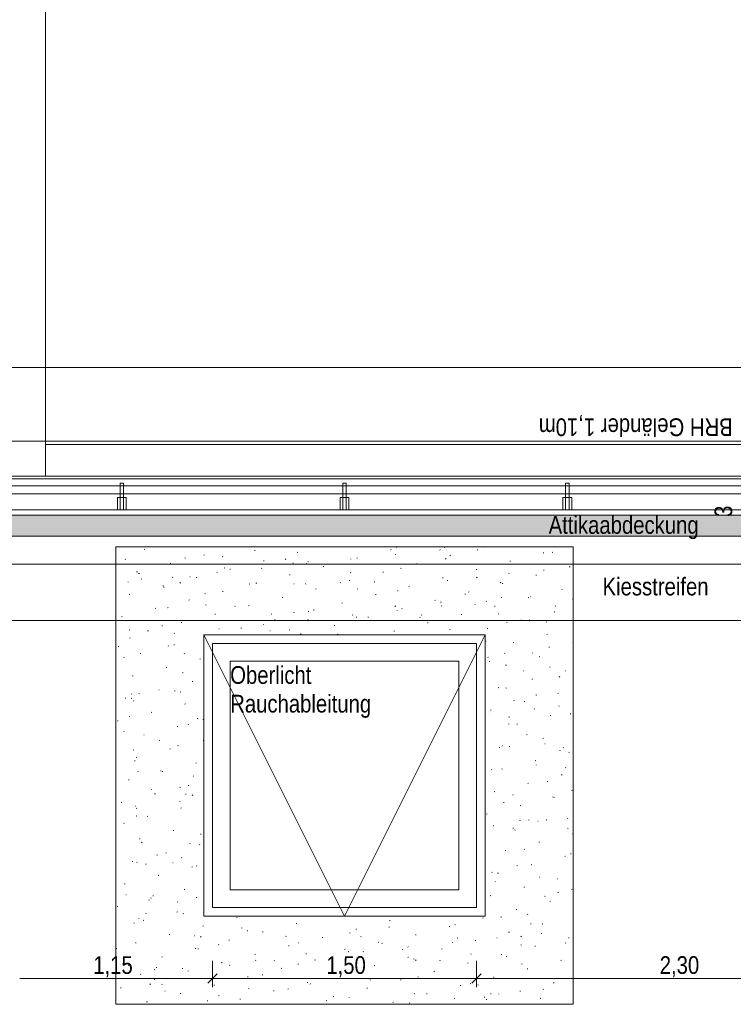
# Model space of a CAD drawing. Extents: x -720 to 300, y 62 to 1112.
# Tile 47 of 60: x -304 to -223, y 711 to 823. Entities that reach past the tile are written whole.
import ezdxf
from ezdxf.lldxf.tags import DXFTag

# ---------------------------------------------------------------- set-up
doc = ezdxf.new("R2010")
doc.units = 0
doc.layers.get('0').update_dxf_attribs({"lineweight": 13})
for name, color, linetype, lineweight, true_color in [('30 -36 Dächer- 3 Dachbeläge', 9, 'Continuous', 15, 0x808080), ('30 -36 Dächer- 3 Dachbeläge Gründach', 9, 'Continuous', 9, 0x808080), ('30 -36 Dächer- 4 Dachbekleidungen', 9, 'Continuous', 9, 0x808080), ('60- 61 allgemeine Ausstattung- 4 Terrassen', 9, 'Continuous', 9, 0x808080), ('70 -72 Beschriftung- 1 Beschriftung allgemein', 7, 'Continuous', 9, 0xff6633), ('70 -76 Bemaßung- 2 Allgemein', 9, 'Continuous', 5, 0x808080)]:
    doc.layers.add(name, color=color, linetype=linetype, lineweight=lineweight, true_color=true_color)
for name, color, linetype, lineweight in [('40 -43 Lüftungsanlagen - Entrauchung', 7, 'Continuous', 9), ('70 -71 Achsen- 1 Gebäudeachsen', 7, 'STRICHPUNKT2-A06DN9U3MF', 18), ('70 -73 Bauteildarst.- 2 verdeckt 0.15', 7, 'grob-A06DN9U4MF', 15)]:
    doc.layers.add(name, color=color, linetype=linetype, lineweight=lineweight)
doc.styles.get("Standard").update_dxf_attribs({"font": 'ARIALN.TTF'})
tags = doc.linetypes.add('grob-A06DN9U4MF', pattern=[14, 3, -8, 3]).pattern_tags.tags
tags[8:9] = [DXFTag(74, 4), DXFTag(75, 0), DXFTag(340, '0'), DXFTag(46, 0.0), DXFTag(50, 0.0), DXFTag(44, 0.0), DXFTag(45, 0.0)]
tags[6:7] = [DXFTag(74, 4), DXFTag(75, 0), DXFTag(340, '0'), DXFTag(46, 0.0), DXFTag(50, 0.0), DXFTag(44, 0.0), DXFTag(45, 0.0)]
tags[4:5] = [DXFTag(74, 4), DXFTag(75, 0), DXFTag(340, '0'), DXFTag(46, 0.0), DXFTag(50, 0.0), DXFTag(44, 0.0), DXFTag(45, 0.0)]
tags = doc.linetypes.add('STRICHPUNKT2-A06DN9U3MF', pattern=[12.7, 6.35, -3.175, 0, -3.175]).pattern_tags.tags
tags[10:11] = [DXFTag(74, 4), DXFTag(75, 0), DXFTag(340, '0'), DXFTag(46, 0.0), DXFTag(50, 0.0), DXFTag(44, 0.0), DXFTag(45, 0.0)]
tags[8:9] = [DXFTag(74, 4), DXFTag(75, 0), DXFTag(340, '0'), DXFTag(46, 0.0), DXFTag(50, 0.0), DXFTag(44, 0.0), DXFTag(45, 0.0)]
tags[6:7] = [DXFTag(74, 4), DXFTag(75, 0), DXFTag(340, '0'), DXFTag(46, 0.0), DXFTag(50, 0.0), DXFTag(44, 0.0), DXFTag(45, 0.0)]
tags[4:5] = [DXFTag(74, 4), DXFTag(75, 0), DXFTag(340, '0'), DXFTag(46, 0.0), DXFTag(50, 0.0), DXFTag(44, 0.0), DXFTag(45, 0.0)]

# ---------------------------------------------------------------- blocks, each defined once
blk = doc.blocks.new('Referenz-A06DN9U5MF')
at = {"layer": '30 -36 Dächer- 3 Dachbeläge', "color": 0, "linetype": 'Continuous', "ltscale": 0.15}
for p, q in [((76.46, 766.51), (-606.85, 766.51)), ((-603.05, 764.11), (76.46, 764.11))]:
    blk.add_line(p, q, dxfattribs=at)
at = {"layer": '30 -36 Dächer- 3 Dachbeläge', "color": 0, "lineweight": 9}
for p, q in [((-603.05, 764.11), (76.46, 764.11)), ((-289.64, 762.6), (-289.56, 762.62)), ((-282.85, 761.95), (-282.77, 761.97)), ((-279.03, 762.91), (-279.01, 762.91)), ((-277.04, 762.44), (-277.05, 762.51)), ((-272.25, 762.26), (-272.17, 762.28)), ((-261.64, 762.56), (-261.56, 762.58)), ((-261.06, 762.01), (-261.09, 762.04)), ((-260.93, 762.83), (-260.94, 762.9)), ((-255.99, 762.53), (-256.02, 762.56)), ((-255.51, 762.86), (-255.43, 762.83)), ((-254.86, 761.91), (-254.78, 761.93)), ((-251.75, 762.56), (-251.68, 762.54)), ((-251.04, 762.86), (-250.96, 762.88)), ((-244.25, 762.21), (-244.17, 762.23)), ((-243.24, 762.28), (-243.17, 762.25)), ((-291.75, 761.51), (-291.8, 761.45)), ((-286.67, 761), (-286.59, 761.02)), ((-285, 761.63), (-284.92, 761.6)), ((-280.71, 761.78), (-280.69, 761.75)), ((-276.07, 761.3), (-275.99, 761.32)), ((-273.53, 761.53), (-273.59, 761.47)), ((-272.73, 761.06), (-272.66, 761.03)), ((-271.19, 760.97), (-271.21, 761)), ((-271.01, 761.22), (-270.93, 761.2)), ((-266.12, 761.49), (-266.15, 761.52)), ((-265.46, 761.61), (-265.38, 761.63)), ((-258.68, 760.96), (-258.6, 760.98)), ((-255.31, 761.55), (-255.37, 761.49)), ((-248.07, 761.26), (-247.99, 761.28)), ((-290.49, 760.05), (-290.41, 760.07)), ((-290.26, 759.88), (-290.18, 759.86)), ((-281.32, 759.93), (-281.34, 759.96)), ((-280.46, 760.51), (-280.53, 760.46)), ((-279.89, 760.35), (-279.81, 760.37)), ((-276.25, 760.45), (-276.28, 760.48)), ((-273.1, 759.7), (-273.02, 759.72)), ((-269.28, 760.66), (-269.2, 760.67)), ((-266.12, 759.97), (-266.18, 759.93)), ((-262.5, 760.01), (-262.42, 760.03)), ((-260.47, 760.48), (-260.4, 760.45)), ((-251.89, 760.31), (-251.81, 760.33)), ((-248.21, 759.91), (-248.13, 759.88)), ((-245.11, 759.66), (-245.03, 759.68)), ((-244.22, 760.26), (-244.15, 760.24)), ((-241.29, 760.61), (-241.21, 760.63)), ((-291.45, 758.89), (-291.47, 758.92)), ((-289.96, 759.26), (-289.89, 759.23)), ((-286.38, 759.41), (-286.41, 759.44)), ((-285.52, 758.83), (-285.57, 758.78)), ((-284.43, 759.47), (-284.4, 759.47)), ((-283.71, 759.4), (-283.63, 759.42)), ((-277.7, 758.68), (-277.62, 758.65)), ((-276.92, 758.75), (-276.84, 758.77)), ((-272.62, 758.69), (-272.58, 758.69)), ((-271.26, 758.65), (-271.27, 758.72)), ((-267.3, 758.85), (-267.36, 758.8)), ((-266.32, 759.05), (-266.24, 759.07)), ((-263.48, 758.92), (-263.4, 758.9)), ((-255.71, 759.36), (-255.63, 759.38)), ((-255.15, 759.04), (-255.15, 759.11)), ((-251.77, 759.44), (-251.83, 759.39)), ((-249.08, 758.87), (-249.14, 758.82)), ((-248.93, 758.71), (-248.85, 758.73)), ((-291.35, 757.49), (-291.27, 757.51)), ((-287.53, 758.45), (-287.45, 758.47)), ((-287.38, 758.26), (-287.38, 758.33)), ((-282.73, 757.58), (-282.65, 757.55)), ((-280.74, 757.8), (-280.66, 757.82)), ((-270.14, 758.1), (-270.06, 758.12)), ((-265.43, 758.11), (-265.36, 758.08)), ((-263.35, 757.45), (-263.27, 757.47)), ((-260.81, 757.91), (-260.77, 757.91)), ((-259.53, 758.4), (-259.45, 758.42)), ((-253.17, 757.53), (-253.1, 757.5)), ((-252.75, 757.76), (-252.67, 757.77)), ((-242.14, 758.06), (-242.07, 758.08)), ((-284.56, 756.85), (-284.48, 756.86)), ((-282.66, 756.31), (-282.59, 756.28)), ((-273.96, 757.15), (-273.88, 757.17)), ((-267.17, 756.5), (-267.09, 756.52)), ((-256.57, 756.8), (-256.49, 756.82)), ((-255.95, 756.62), (-255.87, 756.6)), ((-252.01, 756.38), (-252, 756.35)), ((-250.72, 756.68), (-250.75, 756.71)), ((-249, 757.13), (-248.96, 757.13)), ((-245.96, 757.11), (-245.89, 757.13)), ((-245.66, 757.2), (-245.69, 757.23)), ((-240.91, 756.96), (-240.85, 756.93)), ((-288.38, 755.89), (-288.3, 755.91)), ((-286.91, 755.99), (-286.98, 755.95)), ((-281.6, 755.24), (-281.52, 755.26)), ((-279.29, 756.16), (-279.34, 756.1)), ((-277.78, 756.2), (-277.7, 756.22)), ((-275.2, 755.28), (-275.12, 755.25)), ((-272.57, 755.46), (-272.63, 755.41)), ((-270.99, 755.55), (-270.92, 755.57)), ((-270.4, 755.73), (-270.32, 755.7)), ((-261.07, 756.18), (-261.13, 756.12)), ((-260.85, 755.64), (-260.88, 755.67)), ((-260.39, 755.85), (-260.31, 755.87)), ((-255.79, 756.16), (-255.82, 756.19)), ((-253.6, 755.2), (-253.53, 755.22)), ((-249.78, 756.15), (-249.71, 756.17)), ((-249.36, 755.26), (-249.37, 755.33)), ((-243, 755.5), (-242.92, 755.52)), ((-242.85, 756.2), (-242.91, 756.14)), ((76.46, 754.51), (-593.85, 754.51)), ((-292.2, 754.94), (-292.12, 754.96)), ((-285.42, 754.29), (-285.34, 754.31)), ((-281.59, 754.47), (-281.6, 754.54)), ((-276.05, 754.08), (-276.08, 754.11)), ((-274.81, 754.59), (-274.74, 754.61)), ((-270.98, 754.6), (-271.01, 754.63)), ((-265.92, 755.12), (-265.95, 755.15)), ((-265.48, 754.87), (-265.48, 754.94)), ((-264.21, 754.9), (-264.13, 754.92)), ((-258.22, 754.92), (-258.28, 754.88)), ((-258.13, 755.16), (-258.06, 755.13)), ((-257.42, 754.25), (-257.35, 754.27)), ((-248.42, 754.32), (-248.34, 754.29)), ((-246.82, 754.55), (-246.74, 754.57)), ((-245.87, 754.58), (-245.8, 754.55)), ((-243.87, 754.39), (-243.94, 754.34)), ((-291.28, 753.46), (-291.33, 753.41)), ((-289.24, 753.34), (-289.16, 753.36)), ((-287.62, 753.93), (-287.55, 753.9)), ((-286.18, 753.04), (-286.21, 753.07)), ((-281.11, 753.56), (-281.14, 753.59)), ((-278.63, 753.64), (-278.56, 753.66)), ((-275.36, 753.36), (-275.29, 753.33)), ((-273.06, 753.48), (-273.12, 753.43)), ((-271.85, 752.99), (-271.77, 753.01)), ((-268.03, 753.95), (-267.95, 753.96)), ((-267.67, 752.97), (-267.59, 752.95)), ((-261.24, 753.3), (-261.17, 753.32)), ((-254.84, 753.5), (-254.9, 753.45)), ((-250.64, 753.6), (-250.56, 753.62)), ((-243.85, 752.95), (-243.78, 752.97)), ((-291.24, 752.52), (-291.27, 752.55)), ((-250.83, 752.21), (-250.76, 752.18)), ((-247.67, 752), (-247.6, 752.02)), ((-240.89, 752.01), (-240.85, 752)), ((-292.59, 751.56), (-292.51, 751.53)), ((-290.09, 750.78), (-290.02, 750.8)), ((-286.92, 751.63), (-286.85, 751.61)), ((-286.27, 751.74), (-286.2, 751.76)), ((-285.05, 750.79), (-285.1, 750.73)), ((-248.61, 750.83), (-248.67, 750.77)), ((-245.46, 750.83), (-245.48, 750.86)), ((-243.58, 751.47), (-243.59, 751.54)), ((-240.89, 751.35), (-240.85, 751.36)), ((-291.92, 750.3), (-291.93, 750.37)), ((-283.31, 750.14), (-283.23, 750.15)), ((-250.52, 750.31), (-250.55, 750.34)), ((-250.32, 749.87), (-250.39, 749.83)), ((-244.71, 750.4), (-244.63, 750.42)), ((-287.13, 749.18), (-287.05, 749.2)), ((-285.28, 748.61), (-285.21, 748.58)), ((-248.53, 749.44), (-248.45, 749.46)), ((-246.53, 748.82), (-246.49, 748.82)), ((-243.53, 749.26), (-243.46, 749.23)), ((-241.74, 748.79), (-241.67, 748.81)), ((-290.95, 748.23), (-290.87, 748.25)), ((-284.16, 747.58), (-284.09, 747.6)), ((-245.56, 747.84), (-245.49, 747.86)), ((-242.38, 748.15), (-242.44, 748.1)), ((-287.98, 746.63), (-287.91, 746.65)), ((-286.14, 746.51), (-286.15, 746.58)), ((-285.98, 746.67), (-286, 746.7)), ((-285.47, 746.43), (-285.53, 746.38)), ((-249.38, 746.89), (-249.31, 746.91)), ((-248.49, 746.88), (-248.42, 746.85)), ((-242.6, 746.24), (-242.52, 746.26)), ((-291.8, 745.68), (-291.73, 745.7)), ((-291.12, 745.68), (-291.04, 745.66)), ((-291.04, 746.15), (-291.07, 746.18)), ((-290.8, 745.42), (-290.86, 745.36)), ((-290.25, 746.23), (-290.17, 746.2)), ((-247.59, 745.43), (-247.57, 745.4)), ((-246.42, 745.29), (-246.34, 745.31)), ((-245.08, 746.07), (-245, 746.04)), ((-288.84, 744.08), (-288.76, 744.09)), ((-285.02, 745.03), (-284.94, 745.05)), ((-250.24, 744.34), (-250.16, 744.36)), ((-245.25, 744.46), (-245.28, 744.48)), ((-242.43, 744.82), (-242.49, 744.78)), ((-292.66, 743.12), (-292.58, 743.14)), ((-291.31, 743.63), (-291.27, 743.62)), ((-283.59, 743.38), (-283.51, 743.36)), ((-282.95, 743.28), (-282.87, 743.25)), ((-250.32, 743.94), (-250.34, 743.97)), ((-248.13, 743.51), (-248.14, 743.58)), ((-243.45, 743.69), (-243.38, 743.71)), ((-241.19, 743.93), (-241.12, 743.9)), ((-291.92, 741.91), (-291.98, 741.86)), ((-285.87, 742.47), (-285.8, 742.49)), ((-284.58, 742.74), (-284.63, 742.69)), ((-248.14, 742.78), (-248.2, 742.73)), ((-247.27, 742.73), (-247.2, 742.75)), ((-289.69, 741.52), (-289.62, 741.54)), ((-287.91, 740.91), (-287.84, 740.88)), ((-282.91, 740.87), (-282.85, 740.89)), ((-246.16, 741.56), (-246.08, 741.53)), ((-244.31, 741.13), (-244.23, 741.15)), ((-290.84, 739.78), (-290.86, 739.81)), ((-286.73, 739.92), (-286.65, 739.94)), ((-285.77, 740.3), (-285.8, 740.33)), ((-249.27, 740.12), (-249.2, 740.1)), ((-248.88, 740.31), (-248.94, 740.26)), ((-248.13, 740.18), (-248.05, 740.2)), ((-244.06, 740.51), (-244.03, 740.51)), ((-242.34, 739.73), (-242.35, 739.8)), ((-241.91, 740.11), (-241.97, 740.05)), ((-241.34, 739.53), (-241.27, 739.55)), ((-292.85, 738.52), (-292.8, 738.5)), ((-290.69, 738.55), (-290.7, 738.62)), ((-290.55, 738.97), (-290.47, 738.99)), ((-245.16, 738.58), (-245.09, 738.6)), ((-290.33, 737.37), (-290.39, 737.32)), ((-287.78, 737.44), (-287.7, 737.41)), ((-287.58, 737.37), (-287.51, 737.38)), ((-283.76, 738.32), (-283.69, 738.34)), ((-250.11, 737.56), (-250.14, 737.59)), ((-248.98, 737.63), (-248.91, 737.65)), ((-245.05, 738.08), (-245.07, 738.11)), ((-241.74, 737.82), (-241.67, 737.8)), ((-291.4, 736.41), (-291.33, 736.43)), ((-284.02, 736.86), (-284.08, 736.81)), ((-243.82, 736.23), (-243.75, 736.2)), ((-242.2, 736.98), (-242.12, 737)), ((-288.84, 735.31), (-288.8, 735.31)), ((-285.57, 735.58), (-285.5, 735.55)), ((-284.62, 735.76), (-284.54, 735.78)), ((-249.84, 735.07), (-249.76, 735.09)), ((-246.02, 736.02), (-245.94, 736.04)), ((-240.98, 735.25), (-241.05, 735.21)), ((-288.44, 734.81), (-288.36, 734.83)), ((-285.57, 733.93), (-285.59, 733.96)), ((-284.91, 734.77), (-284.91, 734.84)), ((-284.1, 734.7), (-284.16, 734.64)), ((-247.67, 734.74), (-247.73, 734.68)), ((-243.16, 734.48), (-243.15, 734.45)), ((-243.05, 734.42), (-242.98, 734.44)), ((-292.26, 733.86), (-292.18, 733.88)), ((-290.63, 733.41), (-290.66, 733.44)), ((-290.54, 733.21), (-290.46, 733.18)), ((-285.47, 733.21), (-285.4, 733.23)), ((-248.78, 733.86), (-248.71, 733.83)), ((-246.87, 733.47), (-246.8, 733.49)), ((-290.47, 732.34), (-290.53, 732.3)), ((-289.29, 732.26), (-289.22, 732.28)), ((-250.69, 732.52), (-250.62, 732.54)), ((-246.89, 731.77), (-246.9, 731.84)), ((-245.94, 731.87), (-245.86, 731.85)), ((-244.84, 731.71), (-244.87, 731.74)), ((-243.91, 731.87), (-243.83, 731.89)), ((-241.59, 732.2), (-241.56, 732.2)), ((-241.44, 732.06), (-241.5, 732.01)), ((-291.97, 731.49), (-291.9, 731.47)), ((-286.33, 730.66), (-286.25, 730.67)), ((-249.91, 731.19), (-249.94, 731.22)), ((-247.73, 730.92), (-247.65, 730.94)), ((-247.43, 730.74), (-247.5, 730.69)), ((-241.48, 730.91), (-241.41, 730.88)), ((-290.15, 729.7), (-290.07, 729.72)), ((-283.23, 730.26), (-283.16, 730.23)), ((-240.94, 730.27), (-240.87, 730.29)), ((-289.86, 729.33), (-289.92, 729.27)), ((-284.44, 729.19), (-284.37, 729.16)), ((-283.36, 729.05), (-283.29, 729.07)), ((-248.58, 728.36), (-248.51, 728.38)), ((-246.44, 728.53), (-246.37, 728.5)), ((-244.76, 729.32), (-244.69, 729.33)), ((-288.2, 727.88), (-288.12, 727.85)), ((-287.18, 728.1), (-287.11, 728.12)), ((-285.36, 727.56), (-285.39, 727.59)), ((-241.8, 727.71), (-241.72, 727.73)), ((-241.11, 727.98), (-241.12, 728.05)), ((-291, 727.15), (-290.93, 727.17)), ((-290.43, 727.04), (-290.46, 727.07)), ((-289.46, 726.8), (-289.46, 726.88)), ((-286.37, 727), (-286.34, 727)), ((-284.22, 726.5), (-284.14, 726.52)), ((-283.63, 726.65), (-283.69, 726.6)), ((-247.2, 726.69), (-247.26, 726.64)), ((-245.62, 726.76), (-245.54, 726.78)), ((-288.04, 725.55), (-287.96, 725.57)), ((-250.13, 725.92), (-250.05, 725.9)), ((-249.44, 725.81), (-249.36, 725.83)), ((-244.64, 725.34), (-244.67, 725.37)), ((-242.65, 725.16), (-242.58, 725.18)), ((-291.86, 724.6), (-291.78, 724.61)), ((-285.07, 723.95), (-285, 723.97)), ((-249.71, 724.82), (-249.73, 724.85)), ((-246.48, 724.21), (-246.4, 724.23)), ((-240.97, 724.01), (-241.03, 723.96)), ((-291.7, 723.37), (-291.69, 723.34)), ((-289.02, 722.77), (-289.09, 722.73)), ((-288.89, 722.99), (-288.82, 723.01)), ((-288.64, 723.24), (-288.56, 723.22)), ((-283.67, 723.02), (-283.68, 723.09)), ((-250.3, 723.25), (-250.22, 723.27)), ((-244.11, 723.21), (-244.03, 723.18)), ((-242.6, 723.62), (-242.52, 723.6)), ((-292.71, 722.04), (-292.64, 722.06)), ((-285.86, 722.56), (-285.79, 722.53)), ((-247.33, 721.65), (-247.25, 721.67)), ((-243.51, 722.61), (-243.43, 722.62)), ((-290.23, 720.67), (-290.25, 720.7)), ((-289.39, 721.28), (-289.45, 721.23)), ((-285.93, 721.39), (-285.85, 721.41)), ((-285.16, 721.19), (-285.19, 721.22)), ((-279.15, 720.74), (-279.07, 720.76)), ((-251.15, 720.7), (-251.07, 720.72)), ((-249.07, 720.83), (-249, 720.8)), ((-245.99, 721.17), (-246.05, 721.13)), ((-290.82, 720.18), (-290.75, 720.15)), ((-289.75, 720.44), (-289.67, 720.46)), ((-282.97, 719.79), (-282.89, 719.81)), ((-278.56, 719.61), (-278.49, 719.58)), ((-272.36, 720.09), (-272.28, 720.11)), ((-265.58, 719.44), (-265.5, 719.46)), ((-261.77, 719.63), (-261.78, 719.7)), ((-261.76, 720.4), (-261.68, 720.42)), ((-254.97, 719.75), (-254.89, 719.77)), ((-254.32, 719.98), (-254.25, 719.96)), ((-245.66, 720.02), (-245.67, 720.09)), ((-244.37, 720.05), (-244.29, 720.07)), ((-286.79, 718.84), (-286.71, 718.86)), ((-283.9, 718.69), (-283.87, 718.69)), ((-283.16, 718.61), (-283.22, 718.55)), ((-277.89, 719.24), (-277.9, 719.31)), ((-276.18, 719.14), (-276.1, 719.16)), ((-273.58, 718.64), (-273.5, 718.61)), ((-269.4, 718.49), (-269.32, 718.51)), ((-266.3, 719.03), (-266.22, 719)), ((-264.95, 718.63), (-265, 718.57)), ((-258.79, 718.8), (-258.71, 718.81)), ((-254.03, 718.46), (-253.96, 718.43)), ((-249.5, 718.45), (-249.53, 718.48)), ((-248.19, 719.1), (-248.11, 719.12)), ((-246.73, 718.64), (-246.79, 718.59)), ((-244.44, 718.97), (-244.46, 719)), ((-241.4, 718.45), (-241.32, 718.47)), ((-292.83, 717.29), (-292.75, 717.27)), ((-290.61, 717.89), (-290.53, 717.9)), ((-283.82, 717.24), (-283.74, 717.26)), ((-283.52, 717.23), (-283.45, 717.2)), ((-281.13, 717.72), (-281.19, 717.68)), ((-280, 718.19), (-279.92, 718.21)), ((-273.22, 717.54), (-273.14, 717.56)), ((-272.09, 717.91), (-272.06, 717.91)), ((-266.78, 717.19), (-266.85, 717.14)), ((-263.01, 717.98), (-262.99, 717.94)), ((-262.61, 717.84), (-262.53, 717.86)), ((-259.63, 717.41), (-259.66, 717.44)), ((-255.83, 717.19), (-255.75, 717.21)), ((-254.57, 717.93), (-254.59, 717.96)), ((-252.01, 718.15), (-251.93, 718.17)), ((-246.79, 717.68), (-246.72, 717.65)), ((-245.22, 717.5), (-245.14, 717.52)), ((-241.77, 717.88), (-241.7, 717.85)), ((-287.64, 716.28), (-287.56, 716.3)), ((-277.04, 716.59), (-276.96, 716.61)), ((-271.26, 716.66), (-271.19, 716.63)), ((-269.76, 716.37), (-269.79, 716.4)), ((-266.43, 716.89), (-266.35, 716.91)), ((-266.05, 716.33), (-265.97, 716.31)), ((-264.7, 716.89), (-264.72, 716.92)), ((-260.28, 717.13), (-260.25, 717.13)), ((-259.65, 716.24), (-259.57, 716.26)), ((-259, 716.08), (-258.92, 716.05)), ((-252.44, 716.65), (-252.5, 716.61)), ((-249.04, 716.54), (-248.96, 716.56)), ((-248.47, 716.35), (-248.44, 716.35)), ((-291.46, 715.33), (-291.38, 715.35)), ((-288.22, 715.06), (-288.23, 715.13)), ((-285.3, 714.99), (-285.22, 714.97)), ((-280.86, 715.63), (-280.78, 715.65)), ((-279.89, 715.33), (-279.92, 715.36)), ((-276.93, 715.93), (-276.99, 715.88)), ((-274.83, 715.85), (-274.85, 715.88)), ((-274.07, 714.99), (-273.99, 715)), ((-272.11, 715.45), (-272.11, 715.52)), ((-270.25, 715.94), (-270.17, 715.96)), ((-263.47, 715.29), (-263.39, 715.31)), ((-258.72, 715.95), (-258.78, 715.9)), ((-255.99, 715.84), (-256, 715.91)), ((-252.86, 715.59), (-252.78, 715.61)), ((-246.73, 715.51), (-246.66, 715.48)), ((-246.08, 714.94), (-246, 714.96)), ((-242.26, 715.9), (-242.18, 715.91)), ((-290.02, 714.3), (-290.05, 714.33)), ((-288.49, 714.86), (-288.41, 714.83)), ((-284.96, 714.82), (-284.98, 714.84)), ((-284.68, 714.68), (-284.6, 714.7)), ((-277.89, 714.03), (-277.81, 714.05)), ((-276.22, 714.28), (-276.15, 714.25)), ((-267.29, 714.34), (-267.21, 714.36)), ((-258.52, 714.03), (-258.44, 714.01)), ((-256.68, 714.64), (-256.6, 714.66)), ((-249.9, 713.99), (-249.82, 714.01)), ((-292.32, 712.78), (-292.24, 712.8)), ((-288.92, 713.24), (-288.98, 713.18)), ((-288.5, 713.73), (-288.42, 713.75)), ((-287.58, 713.21), (-287.64, 713.16)), ((-281.71, 713.08), (-281.63, 713.1)), ((-277.77, 712.69), (-277.69, 712.67)), ((-273.23, 712.67), (-273.3, 712.63)), ((-271.11, 713.38), (-271.03, 713.4)), ((-270.71, 713.26), (-270.76, 713.2)), ((-264.32, 712.74), (-264.24, 712.75)), ((-263.96, 713.71), (-263.89, 713.68)), ((-260.5, 713.69), (-260.42, 713.71)), ((-253.72, 713.04), (-253.64, 713.06)), ((-252.49, 713.27), (-252.55, 713.22)), ((-251.69, 713.13), (-251.62, 713.1)), ((-243.11, 713.34), (-243.03, 713.36)), ((-287.28, 712.42), (-287.26, 712.39)), ((-285.53, 712.13), (-285.45, 712.15)), ((-281.18, 711.91), (-281.11, 711.88)), ((-274.93, 712.43), (-274.85, 712.45)), ((-268.14, 711.78), (-268.06, 711.8)), ((-266.32, 711.67), (-266.33, 711.74)), ((-258.89, 712.14), (-258.95, 712.09)), ((-257.54, 712.09), (-257.46, 712.1)), ((-254.36, 711.56), (-254.39, 711.59)), ((-250.99, 711.73), (-250.91, 711.71)), ((-250.21, 712.06), (-250.21, 712.13)), ((-249.3, 712.08), (-249.32, 712.11)), ((-246.93, 712.39), (-246.85, 712.41)), ((-244.54, 711.6), (-244.61, 711.56)), ((-244.23, 712.6), (-244.26, 712.63)), ((-289.35, 711.18), (-289.27, 711.2)), ((-282.44, 711.27), (-282.45, 711.34)), ((-278.75, 711.48), (-278.67, 711.5)), ((-268.92, 711.33), (-268.85, 711.3)), ((-261.36, 711.13), (-261.28, 711.15)), ((-259.43, 711.04), (-259.45, 711.07)), ((-250.75, 711.44), (-250.67, 711.46))]:
    blk.add_line(p, q, dxfattribs=at)
at = {"layer": '30 -36 Dächer- 3 Dachbeläge', "color": 0, "linetype": 'Continuous', "lineweight": 9, "ltscale": 0.13}
for p, q in [((-292.85, 762.91), (-292.85, 710.91)), ((-240.85, 762.91), (-292.85, 762.91)), ((-240.85, 710.91), (-240.85, 762.91)), ((-282.85, 720.91), (-282.85, 752.91)), ((-282.85, 752.91), (-250.85, 752.91)), ((-250.85, 752.91), (-250.85, 720.91)), ((-250.85, 720.91), (-282.85, 720.91)), ((-292.85, 710.91), (-240.85, 710.91))]:
    blk.add_line(p, q, dxfattribs=at)
at = {"layer": '30 -36 Dächer- 3 Dachbeläge', "color": 0, "linetype": 'Continuous', "lineweight": 0, "ltscale": 0.13}
for points in [[(-603.05, 764.11), (-606.85, 766.51), (76.46, 766.51)], [(-603.05, 764.11), (76.46, 766.51), (76.46, 765.47)], [(-603.05, 764.11), (76.46, 765.47), (76.46, 764.11)]]:
    blk.add_solid(points, dxfattribs=at)
at = {"layer": '30 -36 Dächer- 3 Dachbeläge Gründach', "color": 0, "linetype": 'Continuous', "ltscale": 0.13}
blk.add_line((76.46, 760.91), (-593.85, 760.91), dxfattribs=at)
at = {"layer": '30 -36 Dächer- 4 Dachbekleidungen', "color": 0, "linetype": 'Continuous', "ltscale": 0.13}
for p, q in [((-600.45, 770.61), (76.46, 770.61)), ((76.46, 769.81), (-600.45, 769.81)), ((-291.98, 770.11), (-292.38, 770.11)), ((-292.38, 770.11), (-292.38, 768.51)), ((-291.98, 768.51), (-291.98, 770.11)), ((-266.65, 770.11), (-267.05, 770.11)), ((-267.05, 770.11), (-267.05, 768.51)), ((-266.65, 768.51), (-266.65, 770.11)), ((-241.32, 770.11), (-241.72, 770.11)), ((-241.72, 770.11), (-241.72, 768.51)), ((-241.32, 768.51), (-241.32, 770.11)), ((-600.45, 768.91), (76.46, 768.91)), ((-292.38, 768.51), (-292.68, 768.51)), ((-292.68, 768.51), (-292.68, 767.11)), ((-292.38, 767.11), (-292.38, 768.51)), ((-292.38, 768.51), (-291.98, 768.51)), ((-291.98, 768.51), (-291.98, 767.11)), ((-291.98, 768.51), (-291.68, 768.51)), ((-291.68, 768.51), (-291.68, 767.11)), ((-267.05, 768.51), (-267.35, 768.51)), ((-267.35, 768.51), (-267.35, 767.11)), ((-267.05, 767.11), (-267.05, 768.51)), ((-267.05, 768.51), (-266.65, 768.51)), ((-266.65, 768.51), (-266.65, 767.11)), ((-266.65, 768.51), (-266.35, 768.51)), ((-266.35, 768.51), (-266.35, 767.11)), ((-241.72, 768.51), (-242.02, 768.51)), ((-242.02, 768.51), (-242.02, 767.11)), ((-241.72, 767.11), (-241.72, 768.51)), ((-241.72, 768.51), (-241.32, 768.51)), ((-241.32, 768.51), (-241.32, 767.11)), ((-241.32, 768.51), (-241.02, 768.51)), ((-241.02, 768.51), (-241.02, 767.11)), ((76.46, 767.11), (-600.45, 767.11)), ((-292.68, 767.11), (-292.38, 767.11)), ((-291.98, 767.11), (-292.38, 767.11)), ((-291.68, 767.11), (-291.98, 767.11)), ((-267.35, 767.11), (-267.05, 767.11)), ((-266.65, 767.11), (-267.05, 767.11)), ((-266.35, 767.11), (-266.65, 767.11)), ((-242.02, 767.11), (-241.72, 767.11)), ((-241.32, 767.11), (-241.72, 767.11)), ((-241.02, 767.11), (-241.32, 767.11))]:
    blk.add_line(p, q, dxfattribs=at)
at = {"layer": '40 -43 Lüftungsanlagen - Entrauchung', "color": 0}
for p, q in [((-282.85, 752.91), (-250.85, 752.91)), ((-282.85, 720.91), (-282.85, 752.91)), ((-282.85, 752.91), (-266.85, 720.91)), ((-266.85, 720.91), (-250.85, 752.91)), ((-250.85, 752.91), (-250.85, 720.91)), ((-250.85, 720.91), (-282.85, 720.91))]:
    blk.add_line(p, q, dxfattribs=at)
at = {"layer": '40 -43 Lüftungsanlagen - Entrauchung', "color": 0, "linetype": 'Continuous', "ltscale": 0.13}
for p, q in [((-279.85, 749.91), (-253.85, 749.91)), ((-279.85, 723.91), (-279.85, 749.91)), ((-253.85, 749.91), (-253.85, 723.91)), ((-253.85, 723.91), (-279.85, 723.91))]:
    blk.add_line(p, q, dxfattribs=at)
at = {"layer": '60- 61 allgemeine Ausstattung- 4 Terrassen', "color": 0, "linetype": 'Continuous', "ltscale": 0.13}
for p, q in [((-300.85, 1003.91), (-300.85, 770.91)), ((-300.85, 774.51), (-156.85, 774.51)), ((-300.85, 770.91), (-300.85, 774.51)), ((-300.85, 770.91), (-308.85, 770.91)), ((-156.85, 770.91), (-300.85, 770.91))]:
    blk.add_line(p, q, dxfattribs=at)
at = {"layer": '70 -71 Achsen- 1 Gebäudeachsen', "color": 0, "linetype": 'STRICHPUNKT2-A06DN9U3MF', "ltscale": 0.18}
blk.add_line((-682.49, 774.91), (76.46, 774.91), dxfattribs=at)
at = {"layer": '70 -73 Bauteildarst.- 2 verdeckt 0.15', "color": 0, "linetype": 'grob-A06DN9U4MF', "ltscale": 0.15}
for p, q in [((-281.85, 751.91), (-251.85, 751.91)), ((-281.85, 721.91), (-281.85, 751.91)), ((-251.85, 751.91), (-251.85, 721.91)), ((-251.85, 721.91), (-281.85, 721.91))]:
    blk.add_line(p, q, dxfattribs=at)
at = {"layer": '70 -76 Bemaßung- 2 Allgemein', "color": 0, "linetype": 'Continuous', "ltscale": 0.13}
for p, q in [((-212.11, 783.28), (-473.59, 783.28)), ((-281.85, 715.86), (-281.85, 712.86)), ((-281.85, 715.86), (-281.85, 712.86)), ((-251.85, 715.86), (-251.85, 712.86)), ((-251.85, 715.86), (-251.85, 712.86)), ((-282.91, 713.86), (-303.79, 713.86)), ((-281.35, 713.86), (-282.91, 713.86)), ((-281.32, 714.39), (-282.38, 713.33)), ((-282.38, 713.33), (-281.32, 714.39)), ((-282.35, 713.86), (-280.79, 713.86)), ((-252.91, 713.86), (-280.79, 713.86)), ((-251.35, 713.86), (-252.91, 713.86)), ((-251.32, 714.39), (-252.38, 713.33)), ((-252.38, 713.33), (-251.32, 714.39)), ((-252.35, 713.86), (-250.79, 713.86)), ((-206.91, 713.86), (-250.79, 713.86))]:
    blk.add_line(p, q, dxfattribs=at)
at = {"layer": '70 -72 Beschriftung- 1 Beschriftung allgemein', "color": 0, "linetype": 'Continuous', "ltscale": 0.13, "char_height": 2.0138, "attachment_point": 1}
for s, insert, rotation in [('{\\fArial Narrow;BRH Geländer 1,10m}', (-222.71, 775.48), 180), ('{\\fArial Narrow;Oberlicht}', (-279.85, 749.34), 359.9947), ('{\\fArial Narrow;Rauchableitung}', (-279.85, 746.08), 359.9947)]:
    blk.add_mtext(s, dxfattribs=dict(at, insert=insert, rotation=rotation))
for s, insert in [('{\\fArial Narrow;Attikaabdeckung}', (-243.64, 766.39)), ('{\\fArial Narrow;Kiesstreifen}', (-237.51, 759.39))]:
    blk.add_mtext(s, dxfattribs=dict(at, insert=insert))
at = {"layer": '70 -76 Bemaßung- 2 Allgemein', "color": 0, "linetype": 'Continuous', "ltscale": 0.13, "insert": (-224.78, 766.29), "char_height": 2.0138, "attachment_point": 1, "rotation": 90}
blk.add_mtext('{\\fArial Narrow;3}', dxfattribs=at)
at = {"layer": '70 -76 Bemaßung- 2 Allgemein', "color": 0, "linetype": 'Continuous', "ltscale": 0.13, "char_height": 2.0138, "attachment_point": 1}
for s, insert in [('{\\fArial Narrow;1,15}', (-295.42, 716.38)), ('{\\fArial Narrow;1,50}', (-268.92, 716.38)), ('{\\fArial Narrow;2,30}', (-231.01, 716.38))]:
    blk.add_mtext(s, dxfattribs=dict(at, insert=insert))

msp = doc.modelspace()

# ---------------------------------------------------------------- block references
at = {"color": 8, "lineweight": 13, "ltscale": 0.13, "true_color": 0x808080}
msp.add_blockref('Referenz-A06DN9U5MF', (0, 0), dxfattribs=at)

doc.saveas('drawing.dxf')
